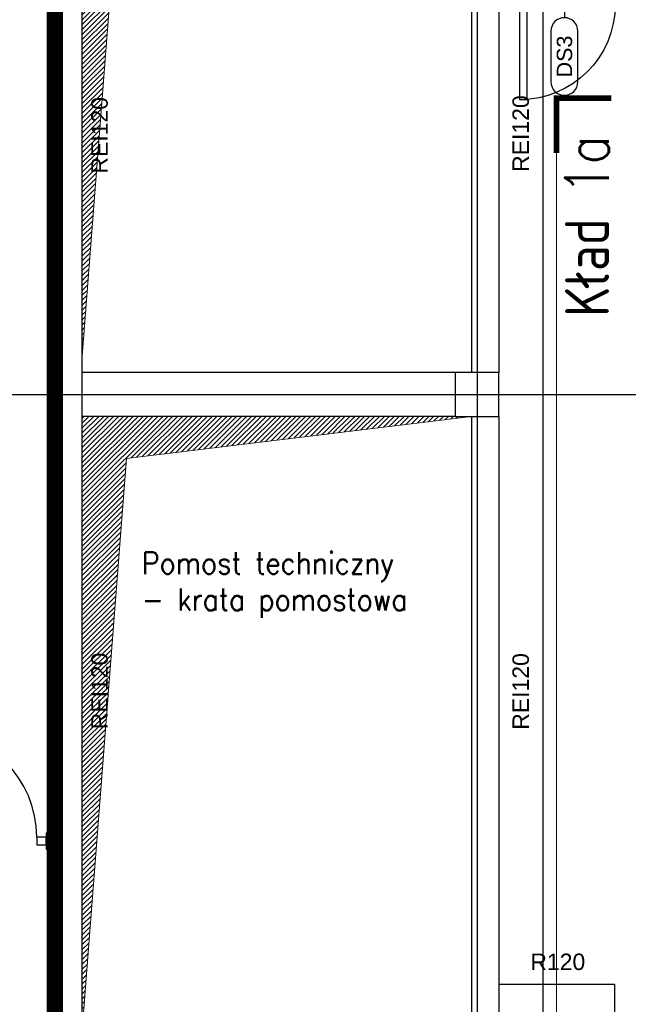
# Model space of a CAD drawing. Header units: centimetres. Extents: x -228435 to 56419, y -89367 to 477256.
# Tile 34 of 53: x -63310 to -57761, y 65435 to 74420. Entities that reach past the tile are written whole.
import ezdxf
from ezdxf.enums import TextEntityAlignment as Align

# ---------------------------------------------------------------- set-up
doc = ezdxf.new("R2010")
doc.units = ezdxf.units.CM
doc.header["$LTSCALE"] = 50
for name, pattern in [('Kondygnacja -1$0$DIVIDE', [31.75, 12.7, -6.35, 0, -6.35, 0, -6.35]), ('Kondygnacja -1$0$HIDDEN2', [4.7625, 3.175, -1.5875]), ('Osie rzutów$0$DASHDOT2', [12.7, 6.35, -3.175, 0, -3.175])]:
    doc.linetypes.add(name, pattern=pattern)
for name, color, linetype in [('Kondygnacja -1$0$ARCH_ETAPOWANIE', 8, 'Kondygnacja -1$0$DIVIDE'), ('Kondygnacja -1$0$ARCH_INFO_ETYK_DRZWI', 8, 'Continuous'), ('Kondygnacja -1$0$ARCH_INFO_KŁADY ŚCIAN', 8, 'Kondygnacja -1$0$HIDDEN2'), ('Kondygnacja -1$0$ARCH_INFO_ODPORNOŚĆ OGNIOWA', 8, 'Continuous'), ('Kondygnacja -1$0$ARCH_INFO_OPISY_IST', 8, 'Continuous'), ('Kondygnacja -1$0$ARCH_MUROWANE_IST', 8, 'Continuous'), ('Kondygnacja -1$0$ARCH_OKŁADZINA', 8, 'Continuous'), ('Kondygnacja -1$0$ARCH_STROP', 8, 'Continuous'), ('Kondygnacja -1$0$ARCH_WIDOK_IST', 8, 'Continuous'), ('Kondygnacja -1$0$ARCH_ŚLUSARKA_DRZWI', 8, 'Continuous'), ('Kondygnacja -1$0$ARCH_ŻELBET_IST', 8, 'Continuous'), ('Osie rzutów$0$ARCH_INFO_OSIE_IST', 8, 'Osie rzutów$0$DASHDOT2')]:
    doc.layers.add(name, color=color, linetype=linetype)
doc.layers.add('Kondygnacja -1$0$ARCH_WIDOK', color=8, linetype='Continuous', lineweight=13)
doc.styles.add('Kondygnacja -1$0$Arial', font='ARIAL.TTF')
doc.styles.add('Kondygnacja -1$0$Romans', font='Romans.shx', dxfattribs={"width": 0.7})
doc.styles.add('Kondygnacja -1$0$ROMANS-50-CM', font='romans.shx', dxfattribs={"width": 0.8, "height": 10})

# ---------------------------------------------------------------- blocks, each defined once
blk = doc.blocks.new('Kondygnacja -1$0$Linie kładów ścian')
at = {"layer": 'Kondygnacja -1$0$ARCH_INFO_KŁADY ŚCIAN', "linetype": 'Continuous', "const_width": 5}
blk.add_lwpolyline([(6322.39, 11870.45), (6272.39, 11870.45), (6272.39, 11820.45)], dxfattribs=at)
at = {"layer": 'Kondygnacja -1$0$ARCH_INFO_KŁADY ŚCIAN', "ltscale": 10, "const_width": 1}
blk.add_lwpolyline([(6272.39, 9988.59), (6272.39, 11870.45)], dxfattribs=at)
at = {"layer": 'Kondygnacja -1$0$ARCH_INFO_KŁADY ŚCIAN', "insert": (6280.28, 11670.86), "char_height": 40, "width": 626.5327, "attachment_point": 1, "rotation": 90, "style": 'Kondygnacja -1$0$ROMANS-50-CM'}
blk.add_mtext('Kład 1a', dxfattribs=at)
blk = doc.blocks.new('Kondygnacja -1$0$T-drzwi_lewe-200')
at = {"layer": 'Kondygnacja -1$0$ARCH_INFO_ETYK_DRZWI'}
blk.add_line((0, 0), (-60, 0), dxfattribs=at)
blk.add_lwpolyline([(-77.5, 17.5), (-143.7, 17.5, 1), (-143.7, -17.5), (-77.5, -17.5, 1)], format="xyb", close=True, dxfattribs=at)
at = {"layer": 'Kondygnacja -1$0$ARCH_INFO_ETYK_DRZWI', "color": 1, "style": 'Kondygnacja -1$0$Arial'}
blk.add_attdef('ADS_DRZWI:ODPORNOŚĆ_OGNIOWA', text='', height=20, rotation=90, dxfattribs=at).set_placement((56.4, 0.1), align=Align.BOTTOM_CENTER)
at = {"layer": 'Kondygnacja -1$0$ARCH_INFO_ETYK_DRZWI', "style": 'Kondygnacja -1$0$Romans', "width": 0.8}
for tag, p in [('ADS_DRZWI:SZEROKOŚĆ', (-23, 7.9)), ('ADS_DRZWI:WYSOKOŚĆ', (-23, -29))]:
    blk.add_attdef(tag, text='', height=22, dxfattribs=at).set_placement(p, align=Align.CENTER)
at = {"layer": 'Kondygnacja -1$0$ARCH_INFO_ETYK_DRZWI', "style": 'Kondygnacja -1$0$Arial'}
blk.add_attdef('ADS_DRZWI:SYMBOL', text='', height=20, dxfattribs=at).set_placement((-110.6, 0), align=Align.MIDDLE)
blk = doc.blocks.new('Osie rzutów')
at = {"layer": 'Osie rzutów$0$ARCH_INFO_OSIE_IST', "ltscale": 10}
for p, q in [((6200, 12510), (6200, 4800)), ((6200, 12510), (6200, 4571.18)), ((6260, 12510), (6260, 4623.26)), ((4436.04, 11600), (13655, 11600))]:
    blk.add_line(p, q, dxfattribs=at)

msp = doc.modelspace()

# ---------------------------------------------------------------- hatches: boundary and pattern name
at = {"layer": 'Kondygnacja -1$0$ARCH_WIDOK'}
h = msp.add_hatch(dxfattribs=at)
h.set_pattern_fill('ANSI31', color=256, scale=10, angle=-180, style=0)
h.set_pattern_definition([(225, (-121140, 9150), (22.45064, -22.45064), [])])
h.paths.add_polyline_path([(-62740, 71350), (-62740, 76950), (-59340, 76950), (-62335.997, 76565.735)])
h = msp.add_hatch(dxfattribs=at)
h.set_pattern_fill('ANSI31', color=256, scale=10, angle=-180, style=0)
h.set_pattern_definition([(225, (-121140, 3000), (22.45064, -22.45064), [])])
h.paths.add_polyline_path([(-62740, 65200), (-62740, 70800), (-59190, 70800), (-62335.997, 70415.735)])

# ---------------------------------------------------------------- linework, layer by layer
at = {"layer": 'Kondygnacja -1$0$ARCH_ETAPOWANIE', "ltscale": 10, "const_width": 150}
msp.add_lwpolyline([(-32748.04, 102637.868), (-71890, 102637.868), (-71890, 102637.868), (-59420, 102643.954), (-59420, 89588.736), (-59020, 89588.736), (-59020, 77200), (-62990, 77200), (-62990, 52880), (-64510, 52880), (-64510, 50140), (-71792.787, 50140), (-71791.154, 44617.85), (-64520, 44617.85), (-64520, 43500), (-62990, 43500), (-62990, 12320), (-64520, 12320), (-64520, 10920), (-71740, 10920), (-71740, -6411.936)], dxfattribs=at)
at = {"layer": 'Kondygnacja -1$0$ARCH_MUROWANE_IST', "ltscale": 4}
for p, q in [((-62990, 67000), (-62990, 77200)), ((-62740, 61521.768), (-62740, 76950)), ((-59190, 76800), (-59190, 71200)), ((-58940, 76800), (-58940, 71200)), ((-59190, 70800), (-59190, 65200)), ((-58940, 70800), (-58940, 65200)), ((-63070, 67000), (-63070, 66850)), ((-63070, 67000), (-62990, 67000)), ((-63070, 66850), (-62990, 66850)), ((-62990, 61521.768), (-62990, 66850))]:
    msp.add_line(p, q, dxfattribs=at)
at = {"layer": 'Kondygnacja -1$0$ARCH_OKŁADZINA'}
msp.add_lwpolyline([(-58940, 65620), (-57885.391, 65620), (-57885.391, 64380), (-58940, 64380)], dxfattribs=at)
at = {"layer": 'Kondygnacja -1$0$ARCH_WIDOK'}
for points in [[(-62740, 71350), (-62740, 76950), (-59340, 76950), (-62335.997, 76565.735), (-62740, 71350)], [(-62740, 65200), (-62740, 70800), (-59190, 70800), (-62335.997, 70415.735), (-62740, 65200)]]:
    msp.add_lwpolyline(points, dxfattribs=at)
at = {"layer": 'Kondygnacja -1$0$ARCH_WIDOK_IST'}
for p, q in [((-59340, 71200), (-62740, 71200)), ((-59340, 70800), (-62740, 70800))]:
    msp.add_line(p, q, dxfattribs=at)
at = {"layer": 'Kondygnacja -1$0$ARCH_ŚLUSARKA_DRZWI', "linetype": 'Continuous', "lineweight": -3}
for points in [[(-58750, 74560), (-58687, 74560), (-58687, 73690), (-58750, 73690)], [(-63155, 66890), (-63070, 66890), (-63070, 66960), (-63155, 66960)]]:
    msp.add_lwpolyline(points, close=True, dxfattribs=at)
at = {"layer": 'Kondygnacja -1$0$ARCH_ŚLUSARKA_DRZWI', "linetype": 'Continuous', "lineweight": -3, "extrusion": (0, 0, -1)}
msp.add_arc((58750, 74560), 870, 180, 270, dxfattribs=at)
at = {"layer": 'Kondygnacja -1$0$ARCH_ŚLUSARKA_DRZWI', "linetype": 'Continuous', "lineweight": -3}
msp.add_arc((-64125, 66960), 970, 0, 90, dxfattribs=at)
at = {"layer": 'Kondygnacja -1$0$ARCH_ŻELBET_IST', "ltscale": 4}
msp.add_lwpolyline([(-59340, 70800), (-58940, 70800), (-58940, 71200), (-59340, 71200)], close=True, dxfattribs=at)

# ---------------------------------------------------------------- block references
at = {"layer": 'Kondygnacja -1$0$ARCH_INFO_KŁADY ŚCIAN', "xscale": 10, "yscale": 10, "zscale": 10}
msp.add_blockref('Kondygnacja -1$0$Linie kładów ścian', (-121140, -45000), dxfattribs=at)
at = {"layer": 'Kondygnacja -1$0$ARCH_STROP', "linetype": 'Continuous', "lineweight": -3}
ref = msp.add_blockref('Kondygnacja -1$0$T-drzwi_lewe-200', (-58343.316, 74858.438), dxfattribs=dict(at, xscale=7, yscale=7.000000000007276, zscale=7, rotation=90))
ref.add_attrib('ADS_DRZWI:SYMBOL', 'DS3', dxfattribs={"layer": 'Kondygnacja -1$0$ARCH_INFO_ETYK_DRZWI', "height": 140, "rotation": 90, "style": 'Kondygnacja -1$0$Arial'}).set_placement((-58343.316, 74084.319), align=Align.MIDDLE)
ref.add_attrib('ADS_DRZWI:SZEROKOŚĆ', '87', dxfattribs={"layer": 'Kondygnacja -1$0$ARCH_INFO_ETYK_DRZWI', "height": 154, "rotation": 90, "style": 'Kondygnacja -1$0$Romans', "width": 0.8}).set_placement((-58398.688, 74697.438), align=Align.CENTER)
ref.add_attrib('ADS_DRZWI:WYSOKOŚĆ', '220', dxfattribs={"layer": 'Kondygnacja -1$0$ARCH_INFO_ETYK_DRZWI', "height": 154, "rotation": 90, "style": 'Kondygnacja -1$0$Romans', "width": 0.8}).set_placement((-58140.316, 74697.438), align=Align.CENTER)
at = {"layer": 'Osie rzutów$0$ARCH_INFO_OSIE_IST', "xscale": 10, "yscale": 10, "zscale": 10}
msp.add_blockref('Osie rzutów', (-121140, -45000), dxfattribs=at)

# ---------------------------------------------------------------- texts
at = {"layer": 'Kondygnacja -1$0$ARCH_INFO_ODPORNOŚĆ OGNIOWA', "char_height": 150, "width": 533.32525, "attachment_point": 5, "rotation": 90, "style": 'Kondygnacja -1$0$Arial'}
for insert in [(-62581.388, 73364.95), (-58741.39, 73380.844), (-62581.388, 68294.217), (-58741.39, 68289.9)]:
    msp.add_mtext('REI120', dxfattribs=dict(at, insert=insert))
at = {"layer": 'Kondygnacja -1$0$ARCH_INFO_ODPORNOŚĆ OGNIOWA', "insert": (-58403.913, 65946.874), "char_height": 150, "width": 533.32525, "attachment_point": 5, "style": 'Kondygnacja -1$0$Arial'}
msp.add_mtext('\\PR120', dxfattribs=at)
at = {"layer": 'Kondygnacja -1$0$ARCH_INFO_OPISY_IST', "insert": (-62196.607, 69561.495), "char_height": 200, "width": 2796.22902, "attachment_point": 1, "style": 'Kondygnacja -1$0$ROMANS-50-CM'}
msp.add_mtext('{\\W0.9;Pomost techniczny - krata pomostowa}', dxfattribs=at)

doc.saveas('drawing.dxf')
